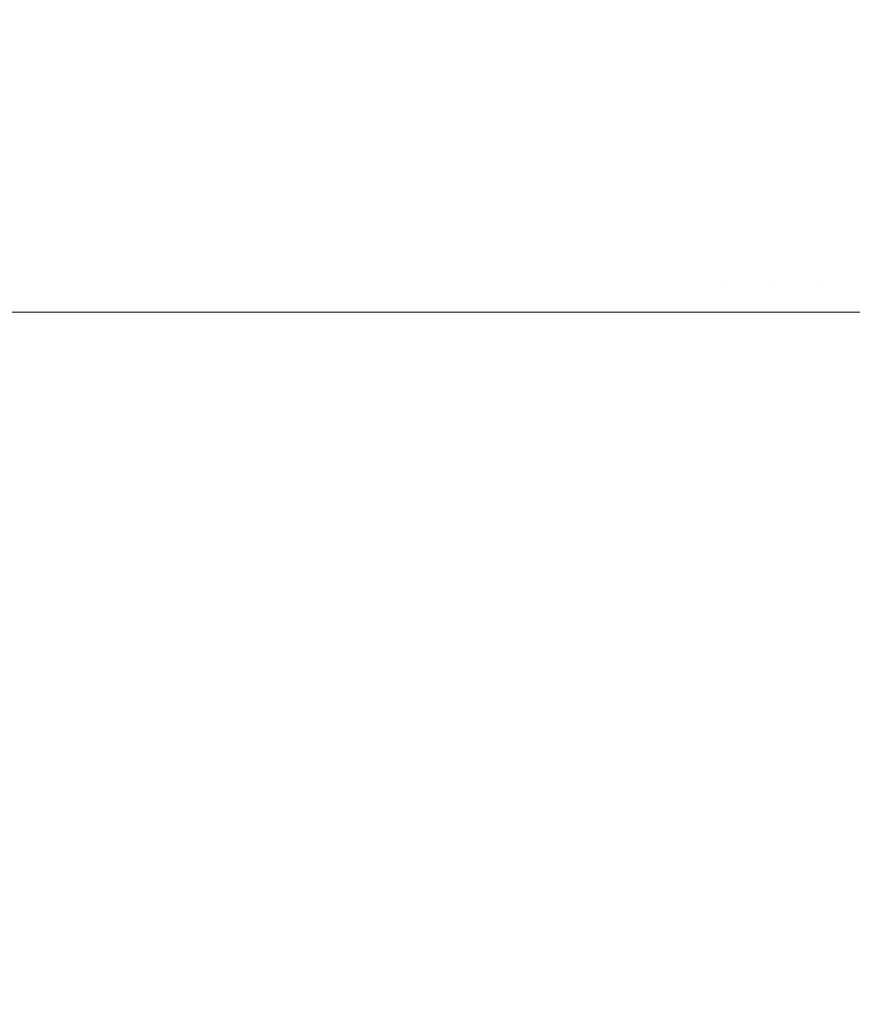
# Model space of a CAD drawing. Header units: centimetres. Extents: x -26 to 27.3, y -25.3 to -23.5.
# Tile 139 of 200: x 9.3175 to 9.3796, y -23.6115 to -23.5381. Entities that reach past the tile are written whole.
import ezdxf

# ---------------------------------------------------------------- set-up
doc = ezdxf.new("R2010")
doc.units = ezdxf.units.CM
doc.header["$LTSCALE"] = 2.54
doc.layers.add('Lucido design-1', color=7, linetype='Continuous')

# ---------------------------------------------------------------- blocks, each defined once
blk = doc.blocks.new('Gruppo-4-1')
at = {"color": 7, "linetype": 'Continuous', "lineweight": 9}
for points, invisible_edges in [([(9.313862, -23.534175, -349.679403), (9.318362, -23.534175, -349.679698), (9.318278, -23.538078, -349.680649), (9.31382, -23.538078, -349.680357)], 15), ([(9.318362, -23.534175, -349.679698), (9.322845, -23.534175, -349.680189), (9.32272, -23.538078, -349.681135), (9.318278, -23.538078, -349.680649)], 15), ([(9.322845, -23.534175, -349.680189), (9.327302, -23.534175, -349.680875), (9.327136, -23.538078, -349.681815), (9.32272, -23.538078, -349.681135)], 15), ([(9.327302, -23.534175, -349.680875), (9.331725, -23.534175, -349.681754), (9.331518, -23.538078, -349.682687), (9.327136, -23.538078, -349.681815)], 15), ([(9.331725, -23.534175, -349.681754), (9.336105, -23.534175, -349.682826), (9.335858, -23.538078, -349.683749), (9.331518, -23.538078, -349.682687)], 15), ([(9.336105, -23.534175, -349.682826), (9.340435, -23.534175, -349.684088), (9.340147, -23.538078, -349.684999), (9.335858, -23.538078, -349.683749)], 15), ([(9.340435, -23.534175, -349.684088), (9.344705, -23.534175, -349.685538), (9.344378, -23.538078, -349.686435), (9.340147, -23.538078, -349.684999)], 15), ([(9.344705, -23.534175, -349.685538), (9.348908, -23.534175, -349.687172), (9.348543, -23.538078, -349.688055), (9.344378, -23.538078, -349.686435)], 15), ([(9.348908, -23.534175, -349.687172), (9.353036, -23.534175, -349.688988), (9.352632, -23.538078, -349.689854), (9.348543, -23.538078, -349.688055)], 15), ([(9.353036, -23.534175, -349.688988), (9.35708, -23.534175, -349.690983), (9.356639, -23.538078, -349.69183), (9.352632, -23.538078, -349.689854)], 15), ([(9.35708, -23.534175, -349.690983), (9.361034, -23.534175, -349.693152), (9.360557, -23.538078, -349.693979), (9.356639, -23.538078, -349.69183)], 15), ([(9.361034, -23.534175, -349.693152), (9.36489, -23.534175, -349.695492), (9.364376, -23.538078, -349.696297), (9.360557, -23.538078, -349.693979)], 15), ([(9.36489, -23.534175, -349.695492), (9.368639, -23.534175, -349.697997), (9.368091, -23.538078, -349.698779), (9.364376, -23.538078, -349.696297)], 15), ([(9.368639, -23.534175, -349.697997), (9.372276, -23.534175, -349.700664), (9.371695, -23.538078, -349.701421), (9.368091, -23.538078, -349.698779)], 15), ([(9.372276, -23.534175, -349.700664), (9.375793, -23.534175, -349.703486), (9.375179, -23.538078, -349.704218), (9.371695, -23.538078, -349.701421)], 15), ([(9.375793, -23.534175, -349.703486), (9.379184, -23.534175, -349.70646), (9.378538, -23.538078, -349.707164), (9.375179, -23.538078, -349.704218)], 15), ([(9.379184, -23.534175, -349.70646), (9.382441, -23.534175, -349.709578), (9.381766, -23.538078, -349.710254), (9.378538, -23.538078, -349.707164)], 15), ([(-25.890647, -23.534724, -349.285885), (-25.890647, -23.538247, -349.285049), (27.209353, -23.538247, -349.285049), (27.209353, -23.534724, -349.285885)], 10), ([(27.209353, -23.538899, -349.284894), (27.209353, -23.538247, -349.285049), (-25.890647, -23.538247, -349.285049), (-25.890647, -23.538899, -349.284894)], 10), ([(9.31382, -23.538078, -349.680357), (9.318278, -23.538078, -349.680649), (9.318209, -23.542011, -349.681443), (9.313785, -23.542011, -349.681153)], 15), ([(9.318278, -23.538078, -349.680649), (9.32272, -23.538078, -349.681135), (9.322616, -23.542011, -349.681925), (9.318209, -23.542011, -349.681443)], 15), ([(9.32272, -23.538078, -349.681135), (9.327136, -23.538078, -349.681815), (9.326998, -23.542011, -349.6826), (9.322616, -23.542011, -349.681925)], 15), ([(9.327136, -23.538078, -349.681815), (9.331518, -23.538078, -349.682687), (9.331346, -23.542011, -349.683464), (9.326998, -23.542011, -349.6826)], 15), ([(9.331518, -23.538078, -349.682687), (9.335858, -23.538078, -349.683749), (9.335652, -23.542011, -349.684518), (9.331346, -23.542011, -349.683464)], 15), ([(9.335858, -23.538078, -349.683749), (9.340147, -23.538078, -349.684999), (9.339908, -23.542011, -349.685759), (9.335652, -23.542011, -349.684518)], 15), ([(9.340147, -23.538078, -349.684999), (9.344378, -23.538078, -349.686435), (9.344106, -23.542011, -349.687184), (9.339908, -23.542011, -349.685759)], 15), ([(9.344378, -23.538078, -349.686435), (9.348543, -23.538078, -349.688055), (9.348238, -23.542011, -349.688791), (9.344106, -23.542011, -349.687184)], 15), ([(9.348543, -23.538078, -349.688055), (9.352632, -23.538078, -349.689854), (9.352296, -23.542011, -349.690576), (9.348238, -23.542011, -349.688791)], 15), ([(9.352632, -23.538078, -349.689854), (9.356639, -23.538078, -349.69183), (9.356272, -23.542011, -349.692537), (9.352296, -23.542011, -349.690576)], 15), ([(9.356639, -23.538078, -349.69183), (9.360557, -23.538078, -349.693979), (9.360158, -23.542011, -349.694669), (9.356272, -23.542011, -349.692537)], 15), ([(9.360557, -23.538078, -349.693979), (9.364376, -23.538078, -349.696297), (9.363948, -23.542011, -349.696969), (9.360158, -23.542011, -349.694669)], 15), ([(9.364376, -23.538078, -349.696297), (9.368091, -23.538078, -349.698779), (9.367635, -23.542011, -349.699432), (9.363948, -23.542011, -349.696969)], 15), ([(9.368091, -23.538078, -349.698779), (9.371695, -23.538078, -349.701421), (9.37121, -23.542011, -349.702053), (9.367635, -23.542011, -349.699432)], 15), ([(9.371695, -23.538078, -349.701421), (9.375179, -23.538078, -349.704218), (9.374667, -23.542011, -349.704828), (9.37121, -23.542011, -349.702053)], 15), ([(9.375179, -23.538078, -349.704218), (9.378538, -23.538078, -349.707164), (9.378, -23.542011, -349.707751), (9.374667, -23.542011, -349.704828)], 15), ([(9.378538, -23.538078, -349.707164), (9.381766, -23.538078, -349.710254), (9.381203, -23.542011, -349.710817), (9.378, -23.542011, -349.707751)], 15), ([(-25.890647, -23.538899, -349.284894), (-25.890647, -23.542525, -349.284197), (27.209353, -23.542525, -349.284197), (27.209353, -23.538899, -349.284894)], 10), ([(9.313785, -23.542011, -349.681153), (9.318209, -23.542011, -349.681443), (9.318153, -23.545969, -349.682077), (9.313757, -23.545969, -349.681789)], 15), ([(9.318209, -23.542011, -349.681443), (9.322616, -23.542011, -349.681925), (9.322533, -23.545969, -349.682557), (9.318153, -23.545969, -349.682077)], 15), ([(9.322616, -23.542011, -349.681925), (9.326998, -23.542011, -349.6826), (9.326887, -23.545969, -349.683227), (9.322533, -23.545969, -349.682557)], 15), ([(9.326998, -23.542011, -349.6826), (9.331346, -23.542011, -349.683464), (9.331208, -23.545969, -349.684087), (9.326887, -23.545969, -349.683227)], 15), ([(9.331346, -23.542011, -349.683464), (9.335652, -23.542011, -349.684518), (9.335487, -23.545969, -349.685134), (9.331208, -23.545969, -349.684087)], 15), ([(9.335652, -23.542011, -349.684518), (9.339908, -23.542011, -349.685759), (9.339716, -23.545969, -349.686367), (9.335487, -23.545969, -349.685134)], 15), ([(9.339908, -23.542011, -349.685759), (9.344106, -23.542011, -349.687184), (9.343888, -23.545969, -349.687783), (9.339716, -23.545969, -349.686367)], 15), ([(9.344106, -23.542011, -349.687184), (9.348238, -23.542011, -349.688791), (9.347994, -23.545969, -349.689379), (9.343888, -23.545969, -349.687783)], 15), ([(9.348238, -23.542011, -349.688791), (9.352296, -23.542011, -349.690576), (9.352026, -23.545969, -349.691154), (9.347994, -23.545969, -349.689379)], 15), ([(9.352296, -23.542011, -349.690576), (9.356272, -23.542011, -349.692537), (9.355977, -23.545969, -349.693102), (9.352026, -23.545969, -349.691154)], 15), ([(9.356272, -23.542011, -349.692537), (9.360158, -23.542011, -349.694669), (9.35984, -23.545969, -349.695221), (9.355977, -23.545969, -349.693102)], 15), ([(9.360158, -23.542011, -349.694669), (9.363948, -23.542011, -349.696969), (9.363606, -23.545969, -349.697507), (9.35984, -23.545969, -349.695221)], 15), ([(9.363948, -23.542011, -349.696969), (9.367635, -23.542011, -349.699432), (9.367269, -23.545969, -349.699954), (9.363606, -23.545969, -349.697507)], 15), ([(9.367635, -23.542011, -349.699432), (9.37121, -23.542011, -349.702053), (9.370822, -23.545969, -349.702559), (9.367269, -23.545969, -349.699954)], 15), ([(9.37121, -23.542011, -349.702053), (9.374667, -23.542011, -349.704828), (9.374258, -23.545969, -349.705316), (9.370822, -23.545969, -349.702559)], 15), ([(9.374667, -23.542011, -349.704828), (9.378, -23.542011, -349.707751), (9.37757, -23.545969, -349.708221), (9.374258, -23.545969, -349.705316)], 15), ([(9.378, -23.542011, -349.707751), (9.381203, -23.542011, -349.710817), (9.380752, -23.545969, -349.711268), (9.37757, -23.545969, -349.708221)], 15), ([(27.209353, -23.54312, -349.284083), (27.209353, -23.542525, -349.284197), (-25.890647, -23.542525, -349.284197), (-25.890647, -23.54312, -349.284083)], 10), ([(-25.890647, -23.54312, -349.284083), (-25.890647, -23.546837, -349.283532), (27.209353, -23.546837, -349.283532), (27.209353, -23.54312, -349.284083)], 10), ([(9.313757, -23.545969, -349.681789), (9.318153, -23.545969, -349.682077), (9.318112, -23.549943, -349.682553), (9.313737, -23.549943, -349.682267)], 15), ([(9.318153, -23.545969, -349.682077), (9.322533, -23.545969, -349.682557), (9.32247, -23.549943, -349.683031), (9.318112, -23.549943, -349.682553)], 15), ([(9.322533, -23.545969, -349.682557), (9.326887, -23.545969, -349.683227), (9.326804, -23.549943, -349.683698), (9.32247, -23.549943, -349.683031)], 15), ([(9.326887, -23.545969, -349.683227), (9.331208, -23.545969, -349.684087), (9.331104, -23.549943, -349.684553), (9.326804, -23.549943, -349.683698)], 15), ([(9.331208, -23.545969, -349.684087), (9.335487, -23.545969, -349.685134), (9.335363, -23.549943, -349.685595), (9.331104, -23.549943, -349.684553)], 15), ([(9.335487, -23.545969, -349.685134), (9.339716, -23.545969, -349.686367), (9.339573, -23.549943, -349.686822), (9.335363, -23.549943, -349.685595)], 15), ([(9.339716, -23.545969, -349.686367), (9.343888, -23.545969, -349.687783), (9.343725, -23.549943, -349.688232), (9.339573, -23.549943, -349.686822)], 15), ([(9.343888, -23.545969, -349.687783), (9.347994, -23.545969, -349.689379), (9.347811, -23.549943, -349.689821), (9.343725, -23.549943, -349.688232)], 15), ([(9.347994, -23.545969, -349.689379), (9.352026, -23.545969, -349.691154), (9.351824, -23.549943, -349.691587), (9.347811, -23.549943, -349.689821)], 15), ([(9.352026, -23.545969, -349.691154), (9.355977, -23.545969, -349.693102), (9.355757, -23.549943, -349.693526), (9.351824, -23.549943, -349.691587)], 15), ([(9.355977, -23.545969, -349.693102), (9.35984, -23.545969, -349.695221), (9.359601, -23.549943, -349.695635), (9.355757, -23.549943, -349.693526)], 15), ([(9.35984, -23.545969, -349.695221), (9.363606, -23.545969, -349.697507), (9.363349, -23.549943, -349.697909), (9.359601, -23.549943, -349.695635)], 15), ([(9.363606, -23.545969, -349.697507), (9.367269, -23.545969, -349.699954), (9.366995, -23.549943, -349.700345), (9.363349, -23.549943, -349.697909)], 15), ([(9.367269, -23.545969, -349.699954), (9.370822, -23.545969, -349.702559), (9.370531, -23.549943, -349.702938), (9.366995, -23.549943, -349.700345)], 15), ([(9.370822, -23.545969, -349.702559), (9.374258, -23.545969, -349.705316), (9.37395, -23.549943, -349.705682), (9.370531, -23.549943, -349.702938)], 15), ([(9.374258, -23.545969, -349.705316), (9.37757, -23.545969, -349.708221), (9.377247, -23.549943, -349.708573), (9.37395, -23.549943, -349.705682)], 15), ([(9.37757, -23.545969, -349.708221), (9.380752, -23.545969, -349.711268), (9.380414, -23.549943, -349.711605), (9.377247, -23.549943, -349.708573)], 15), ([(27.209353, -23.547379, -349.283452), (27.209353, -23.546837, -349.283532), (-25.890647, -23.546837, -349.283532), (-25.890647, -23.547379, -349.283452)], 10), ([(-25.890647, -23.547379, -349.283452), (-25.890647, -23.551173, -349.283057), (27.209353, -23.551173, -349.283057), (27.209353, -23.547379, -349.283452)], 10), ([(9.313737, -23.549943, -349.682267), (9.318112, -23.549943, -349.682553), (9.318084, -23.553927, -349.68287), (9.313723, -23.553927, -349.682584)], 15), ([(9.318112, -23.549943, -349.682553), (9.32247, -23.549943, -349.683031), (9.322429, -23.553927, -349.683346), (9.318084, -23.553927, -349.68287)], 15), ([(9.32247, -23.549943, -349.683031), (9.326804, -23.549943, -349.683698), (9.326749, -23.553927, -349.684011), (9.322429, -23.553927, -349.683346)], 15), ([(9.326804, -23.549943, -349.683698), (9.331104, -23.549943, -349.684553), (9.331035, -23.553927, -349.684863), (9.326749, -23.553927, -349.684011)], 15), ([(9.331104, -23.549943, -349.684553), (9.335363, -23.549943, -349.685595), (9.335281, -23.553927, -349.685902), (9.331035, -23.553927, -349.684863)], 15), ([(9.335363, -23.549943, -349.685595), (9.339573, -23.549943, -349.686822), (9.339477, -23.553927, -349.687125), (9.335281, -23.553927, -349.685902)], 15), ([(9.339573, -23.549943, -349.686822), (9.343725, -23.549943, -349.688232), (9.343616, -23.553927, -349.68853), (9.339477, -23.553927, -349.687125)], 15), ([(9.343725, -23.549943, -349.688232), (9.347811, -23.549943, -349.689821), (9.347689, -23.553927, -349.690114), (9.343616, -23.553927, -349.68853)], 15), ([(9.347811, -23.549943, -349.689821), (9.351824, -23.549943, -349.691587), (9.35169, -23.553927, -349.691875), (9.347689, -23.553927, -349.690114)], 15), ([(9.351824, -23.549943, -349.691587), (9.355757, -23.549943, -349.693526), (9.35561, -23.553927, -349.693808), (9.35169, -23.553927, -349.691875)], 15), ([(9.355757, -23.549943, -349.693526), (9.359601, -23.549943, -349.695635), (9.359442, -23.553927, -349.69591), (9.35561, -23.553927, -349.693808)], 15), ([(9.359601, -23.549943, -349.695635), (9.363349, -23.549943, -349.697909), (9.363178, -23.553927, -349.698178), (9.359442, -23.553927, -349.69591)], 15), ([(9.363349, -23.549943, -349.697909), (9.366995, -23.549943, -349.700345), (9.366813, -23.553927, -349.700606), (9.363178, -23.553927, -349.698178)], 15), ([(9.366995, -23.549943, -349.700345), (9.370531, -23.549943, -349.702938), (9.370337, -23.553927, -349.70319), (9.366813, -23.553927, -349.700606)], 15), ([(9.370531, -23.549943, -349.702938), (9.37395, -23.549943, -349.705682), (9.373746, -23.553927, -349.705926), (9.370337, -23.553927, -349.70319)], 15), ([(9.37395, -23.549943, -349.705682), (9.377247, -23.549943, -349.708573), (9.377032, -23.553927, -349.708808), (9.373746, -23.553927, -349.705926)], 15), ([(9.377247, -23.549943, -349.708573), (9.380414, -23.549943, -349.711605), (9.380189, -23.553927, -349.71183), (9.377032, -23.553927, -349.708808)], 15), ([(27.209353, -23.551669, -349.283005), (27.209353, -23.551173, -349.283057), (-25.890647, -23.551173, -349.283057), (-25.890647, -23.551669, -349.283005)], 10), ([(-25.890647, -23.551669, -349.283005), (-25.890647, -23.555527, -349.28277), (27.209353, -23.555527, -349.28277), (27.209353, -23.551669, -349.283005)], 10), ([(9.313723, -23.553927, -349.682584), (9.318084, -23.553927, -349.68287), (9.31807, -23.557916, -349.683028), (9.313716, -23.557916, -349.682742)], 15), ([(9.318084, -23.553927, -349.68287), (9.322429, -23.553927, -349.683346), (9.322408, -23.557916, -349.683503), (9.31807, -23.557916, -349.683028)], 15), ([(9.322429, -23.553927, -349.683346), (9.326749, -23.553927, -349.684011), (9.326721, -23.557916, -349.684167), (9.322408, -23.557916, -349.683503)], 15), ([(9.326749, -23.553927, -349.684011), (9.331035, -23.553927, -349.684863), (9.331001, -23.557916, -349.685018), (9.326721, -23.557916, -349.684167)], 15), ([(9.331035, -23.553927, -349.684863), (9.335281, -23.553927, -349.685902), (9.33524, -23.557916, -349.686055), (9.331001, -23.557916, -349.685018)], 15), ([(9.335281, -23.553927, -349.685902), (9.339477, -23.553927, -349.687125), (9.339429, -23.557916, -349.687276), (9.33524, -23.557916, -349.686055)], 15), ([(9.339477, -23.553927, -349.687125), (9.343616, -23.553927, -349.68853), (9.343562, -23.557916, -349.688679), (9.339429, -23.557916, -349.687276)], 15), ([(9.343616, -23.553927, -349.68853), (9.347689, -23.553927, -349.690114), (9.347629, -23.557916, -349.690261), (9.343562, -23.557916, -349.688679)], 15), ([(9.347689, -23.553927, -349.690114), (9.35169, -23.553927, -349.691875), (9.351623, -23.557916, -349.692018), (9.347629, -23.557916, -349.690261)], 15), ([(9.35169, -23.553927, -349.691875), (9.35561, -23.553927, -349.693808), (9.355537, -23.557916, -349.693948), (9.351623, -23.557916, -349.692018)], 15), ([(9.35561, -23.553927, -349.693808), (9.359442, -23.553927, -349.69591), (9.359363, -23.557916, -349.696047), (9.355537, -23.557916, -349.693948)], 15), ([(9.359442, -23.553927, -349.69591), (9.363178, -23.553927, -349.698178), (9.363093, -23.557916, -349.698311), (9.359363, -23.557916, -349.696047)], 15), ([(9.363178, -23.553927, -349.698178), (9.366813, -23.553927, -349.700606), (9.366722, -23.557916, -349.700736), (9.363093, -23.557916, -349.698311)], 15), ([(9.366813, -23.553927, -349.700606), (9.370337, -23.553927, -349.70319), (9.370241, -23.557916, -349.703316), (9.366722, -23.557916, -349.700736)], 15), ([(9.370337, -23.553927, -349.70319), (9.373746, -23.553927, -349.705926), (9.373644, -23.557916, -349.706047), (9.370241, -23.557916, -349.703316)], 15), ([(9.373746, -23.553927, -349.705926), (9.377032, -23.553927, -349.708808), (9.376925, -23.557916, -349.708925), (9.373644, -23.557916, -349.706047)], 15), ([(9.377032, -23.553927, -349.708808), (9.380189, -23.553927, -349.71183), (9.380077, -23.557916, -349.711942), (9.376925, -23.557916, -349.708925)], 15), ([(27.209353, -23.555972, -349.282743), (27.209353, -23.555527, -349.28277), (-25.890647, -23.555527, -349.28277), (-25.890647, -23.555972, -349.282743)], 10), ([(-25.890647, -23.555972, -349.282743), (-25.890647, -23.559888, -349.282667), (27.209353, -23.559888, -349.282667), (27.209353, -23.555972, -349.282743)], 8), ([(9.317572, -23.559888, -349.683015), (9.313715, -23.559888, -349.682762), (9.313716, -23.557916, -349.682742), (9.31807, -23.557916, -349.683028)], 14), ([(9.31807, -23.557916, -349.683028), (9.318069, -23.559888, -349.683047), (9.317572, -23.559888, -349.683015)], 9), ([(9.321861, -23.559888, -349.683463), (9.318069, -23.559888, -349.683047), (9.31807, -23.557916, -349.683028), (9.322408, -23.557916, -349.683503)], 14), ([(9.322408, -23.557916, -349.683503), (9.322406, -23.559888, -349.683522), (9.321861, -23.559888, -349.683463)], 9), ([(9.326119, -23.559888, -349.684094), (9.322406, -23.559888, -349.683522), (9.322408, -23.557916, -349.683503), (9.326721, -23.557916, -349.684167)], 14), ([(9.326721, -23.557916, -349.684167), (9.326718, -23.559888, -349.684186), (9.326119, -23.559888, -349.684094)], 9), ([(9.330339, -23.559888, -349.684906), (9.326718, -23.559888, -349.684186), (9.326721, -23.557916, -349.684167), (9.331001, -23.557916, -349.685018)], 14), ([(9.331001, -23.557916, -349.685018), (9.330997, -23.559888, -349.685037), (9.330339, -23.559888, -349.684906)], 9), ([(9.334514, -23.559888, -349.685898), (9.330997, -23.559888, -349.685037), (9.331001, -23.557916, -349.685018), (9.33524, -23.557916, -349.686055)], 14), ([(9.33524, -23.557916, -349.686055), (9.335235, -23.559888, -349.686074), (9.334514, -23.559888, -349.685898)], 9), ([(9.338636, -23.559888, -349.687065), (9.335235, -23.559888, -349.686074), (9.33524, -23.557916, -349.686055), (9.339429, -23.557916, -349.687276)], 14), ([(9.339429, -23.557916, -349.687276), (9.339424, -23.559888, -349.687295), (9.338636, -23.559888, -349.687065)], 9), ([(9.342698, -23.559888, -349.688406), (9.339424, -23.559888, -349.687295), (9.339429, -23.557916, -349.687276), (9.343562, -23.557916, -349.688679)], 14), ([(9.343562, -23.557916, -349.688679), (9.343555, -23.559888, -349.688697), (9.342698, -23.559888, -349.688406)], 9), ([(9.346693, -23.559888, -349.689918), (9.343555, -23.559888, -349.688697), (9.343562, -23.557916, -349.688679), (9.347629, -23.557916, -349.690261)], 14), ([(9.347629, -23.557916, -349.690261), (9.347621, -23.559888, -349.690279), (9.346693, -23.559888, -349.689918)], 9), ([(9.350614, -23.559888, -349.691596), (9.347621, -23.559888, -349.690279), (9.347629, -23.557916, -349.690261), (9.351623, -23.557916, -349.692018)], 14), ([(9.351623, -23.557916, -349.692018), (9.351615, -23.559888, -349.692036), (9.350614, -23.559888, -349.691596)], 9), ([(9.354455, -23.559888, -349.693437), (9.351615, -23.559888, -349.692036), (9.351623, -23.557916, -349.692018), (9.355537, -23.557916, -349.693948)], 14), ([(9.355537, -23.557916, -349.693948), (9.355528, -23.559888, -349.693966), (9.354455, -23.559888, -349.693437)], 9), ([(9.35821, -23.559888, -349.695437), (9.355528, -23.559888, -349.693966), (9.355537, -23.557916, -349.693948), (9.359363, -23.557916, -349.696047)], 14), ([(9.359363, -23.557916, -349.696047), (9.359353, -23.559888, -349.696064), (9.35821, -23.559888, -349.695437)], 9), ([(9.361871, -23.559888, -349.697592), (9.359353, -23.559888, -349.696064), (9.359363, -23.557916, -349.696047), (9.363093, -23.557916, -349.698311)], 14), ([(9.363093, -23.557916, -349.698311), (9.363083, -23.559888, -349.698328), (9.361871, -23.559888, -349.697592)], 9), ([(9.365433, -23.559888, -349.699898), (9.363083, -23.559888, -349.698328), (9.363093, -23.557916, -349.698311), (9.366722, -23.557916, -349.700736)], 14), ([(9.366722, -23.557916, -349.700736), (9.366711, -23.559888, -349.700751), (9.365433, -23.559888, -349.699898)], 9), ([(9.36889, -23.559888, -349.702349), (9.366711, -23.559888, -349.700751), (9.366722, -23.557916, -349.700736), (9.370241, -23.557916, -349.703316)], 14), ([(9.370241, -23.557916, -349.703316), (9.370229, -23.559888, -349.703331), (9.36889, -23.559888, -349.702349)], 9), ([(9.370691, -23.559888, -349.703702), (9.370229, -23.559888, -349.703331), (9.370241, -23.557916, -349.703316)], 10), ([(9.370241, -23.557916, -349.703316), (9.373644, -23.557916, -349.706047), (9.373632, -23.559888, -349.706062), (9.370691, -23.559888, -349.703702)], 11), ([(9.373962, -23.559888, -349.706352), (9.373632, -23.559888, -349.706062), (9.373644, -23.557916, -349.706047)], 10), ([(9.373644, -23.557916, -349.706047), (9.376925, -23.557916, -349.708925), (9.376912, -23.559888, -349.708939), (9.373962, -23.559888, -349.706352)], 11), ([(9.377131, -23.559888, -349.709148), (9.376912, -23.559888, -349.708939), (9.376925, -23.557916, -349.708925)], 10), ([(9.376925, -23.557916, -349.708925), (9.380077, -23.557916, -349.711942), (9.380064, -23.559888, -349.711956), (9.377131, -23.559888, -349.709148)], 11), ([(9.313269, -23.559888, -349.682752), (9.313715, -23.559888, -349.682762), (9.317572, -24.759888, -349.683007), (9.317479, -24.759888, -349.682997)], 10), ([(9.313715, -23.559888, -349.682762), (9.317572, -23.559888, -349.683015), (9.317572, -24.759888, -349.683007)], 10), ([(9.321666, -24.759888, -349.683428), (9.317572, -23.559888, -349.683015), (9.318069, -23.559888, -349.683047)], 9), ([(9.321666, -24.759888, -349.683428), (9.317572, -24.759888, -349.683007), (9.317572, -23.559888, -349.683015)], 10), ([(9.318069, -23.559888, -349.683047), (9.321861, -24.759888, -349.683456), (9.321666, -24.759888, -349.683428)], 9), ([(9.318069, -23.559888, -349.683047), (9.321861, -23.559888, -349.683463), (9.321861, -24.759888, -349.683456)], 10), ([(9.325827, -24.759888, -349.684033), (9.321861, -23.559888, -349.683463), (9.322406, -23.559888, -349.683522)], 9), ([(9.325827, -24.759888, -349.684033), (9.321861, -24.759888, -349.683456), (9.321861, -23.559888, -349.683463)], 10), ([(9.322406, -23.559888, -349.683522), (9.32612, -24.759888, -349.684088), (9.325827, -24.759888, -349.684033)], 9), ([(9.322406, -23.559888, -349.683522), (9.326119, -23.559888, -349.684094), (9.32612, -24.759888, -349.684088)], 10), ([(9.329955, -24.759888, -349.684812), (9.326119, -23.559888, -349.684094), (9.326718, -23.559888, -349.684186)], 9), ([(9.329955, -24.759888, -349.684812), (9.32612, -24.759888, -349.684088), (9.326119, -23.559888, -349.684094)], 10), ([(9.326718, -23.559888, -349.684186), (9.33034, -24.759888, -349.684901), (9.329955, -24.759888, -349.684812)], 9), ([(9.326718, -23.559888, -349.684186), (9.330339, -23.559888, -349.684906), (9.33034, -24.759888, -349.684901)], 10), ([(9.334043, -24.759888, -349.685763), (9.330339, -23.559888, -349.684906), (9.330997, -23.559888, -349.685037)], 9), ([(9.334043, -24.759888, -349.685763), (9.33034, -24.759888, -349.684901), (9.330339, -23.559888, -349.684906)], 10), ([(9.330997, -23.559888, -349.685037), (9.334515, -24.759888, -349.685893), (9.334043, -24.759888, -349.685763)], 9), ([(9.330997, -23.559888, -349.685037), (9.334514, -23.559888, -349.685898), (9.334515, -24.759888, -349.685893)], 10), ([(9.338083, -24.759888, -349.686883), (9.334514, -23.559888, -349.685898), (9.335235, -23.559888, -349.686074)], 9), ([(9.338083, -24.759888, -349.686883), (9.334515, -24.759888, -349.685893), (9.334514, -23.559888, -349.685898)], 10), ([(9.335235, -23.559888, -349.686074), (9.338637, -24.759888, -349.687061), (9.338083, -24.759888, -349.686883)], 9), ([(9.335235, -23.559888, -349.686074), (9.338636, -23.559888, -349.687065), (9.338637, -24.759888, -349.687061)], 10), ([(9.34207, -24.759888, -349.68817), (9.338636, -23.559888, -349.687065), (9.339424, -23.559888, -349.687295)], 9), ([(9.34207, -24.759888, -349.68817), (9.338637, -24.759888, -349.687061), (9.338636, -23.559888, -349.687065)], 10), ([(9.339424, -23.559888, -349.687295), (9.342699, -24.759888, -349.688403), (9.34207, -24.759888, -349.68817)], 9), ([(9.339424, -23.559888, -349.687295), (9.342698, -23.559888, -349.688406), (9.342699, -24.759888, -349.688403)], 10), ([(9.345995, -24.759888, -349.689622), (9.342698, -23.559888, -349.688406), (9.343555, -23.559888, -349.688697)], 9), ([(9.345995, -24.759888, -349.689622), (9.342699, -24.759888, -349.688403), (9.342698, -23.559888, -349.688406)], 10), ([(9.343555, -23.559888, -349.688697), (9.346694, -24.759888, -349.689914), (9.345995, -24.759888, -349.689622)], 9), ([(9.343555, -23.559888, -349.688697), (9.346693, -23.559888, -349.689918), (9.346694, -24.759888, -349.689914)], 10), ([(9.349852, -24.759888, -349.691235), (9.346693, -23.559888, -349.689918), (9.347621, -23.559888, -349.690279)], 9), ([(9.349852, -24.759888, -349.691235), (9.346694, -24.759888, -349.689914), (9.346693, -23.559888, -349.689918)], 10), ([(9.347621, -23.559888, -349.690279), (9.350615, -24.759888, -349.691592), (9.349852, -24.759888, -349.691235)], 9), ([(9.347621, -23.559888, -349.690279), (9.350614, -23.559888, -349.691596), (9.350615, -24.759888, -349.691592)], 10), ([(9.353635, -24.759888, -349.693006), (9.350614, -23.559888, -349.691596), (9.351615, -23.559888, -349.692036)], 9), ([(9.353635, -24.759888, -349.693006), (9.350615, -24.759888, -349.691592), (9.350614, -23.559888, -349.691596)], 10), ([(9.351615, -23.559888, -349.692036), (9.354457, -24.759888, -349.693433), (9.353635, -24.759888, -349.693006)], 9), ([(9.351615, -23.559888, -349.692036), (9.354455, -23.559888, -349.693437), (9.354457, -24.759888, -349.693433)], 10), ([(9.357338, -24.759888, -349.694931), (9.354455, -23.559888, -349.693437), (9.355528, -23.559888, -349.693966)], 9), ([(9.357338, -24.759888, -349.694931), (9.354457, -24.759888, -349.693433), (9.354455, -23.559888, -349.693437)], 10), ([(9.355528, -23.559888, -349.693966), (9.358211, -24.759888, -349.695433), (9.357338, -24.759888, -349.694931)], 9), ([(9.355528, -23.559888, -349.693966), (9.35821, -23.559888, -349.695437), (9.358211, -24.759888, -349.695433)], 10), ([(9.360953, -24.759888, -349.697008), (9.35821, -23.559888, -349.695437), (9.359353, -23.559888, -349.696064)], 9), ([(9.360953, -24.759888, -349.697008), (9.358211, -24.759888, -349.695433), (9.35821, -23.559888, -349.695437)], 10), ([(9.359353, -23.559888, -349.696064), (9.361873, -24.759888, -349.697588), (9.360953, -24.759888, -349.697008)], 9), ([(9.359353, -23.559888, -349.696064), (9.361871, -23.559888, -349.697592), (9.361873, -24.759888, -349.697588)], 10), ([(9.364476, -24.759888, -349.699231), (9.361871, -23.559888, -349.697592), (9.363083, -23.559888, -349.698328)], 9), ([(9.364476, -24.759888, -349.699231), (9.361873, -24.759888, -349.697588), (9.361871, -23.559888, -349.697592)], 10), ([(9.363083, -23.559888, -349.698328), (9.365435, -24.759888, -349.699894), (9.364476, -24.759888, -349.699231)], 9), ([(9.363083, -23.559888, -349.698328), (9.365433, -23.559888, -349.699898), (9.365435, -24.759888, -349.699894)], 10), ([(9.365435, -24.759888, -349.699894), (9.365433, -23.559888, -349.699898), (9.366711, -23.559888, -349.700751)], 9), ([(9.366711, -23.559888, -349.700751), (9.367901, -24.759888, -349.701598), (9.365435, -24.759888, -349.699894)], 9), ([(9.367901, -24.759888, -349.701598), (9.366711, -23.559888, -349.700751), (9.36889, -23.559888, -349.702349)], 9), ([(9.36889, -23.559888, -349.702349), (9.368892, -24.759888, -349.702346), (9.367901, -24.759888, -349.701598)], 9), ([(9.368892, -24.759888, -349.702346), (9.36889, -23.559888, -349.702349), (9.370229, -23.559888, -349.703331)], 9), ([(9.370229, -23.559888, -349.703331), (9.370691, -24.759888, -349.703703), (9.368892, -24.759888, -349.702346)], 9), ([(9.370229, -23.559888, -349.703331), (9.370691, -23.559888, -349.703702), (9.370691, -24.759888, -349.703703)], 10), ([(9.37122, -24.759888, -349.704102), (9.370691, -23.559888, -349.703702), (9.373632, -23.559888, -349.706062)], 9), ([(9.37122, -24.759888, -349.704102), (9.370691, -24.759888, -349.703703), (9.370691, -23.559888, -349.703702)], 10), ([(9.373632, -23.559888, -349.706062), (9.373961, -24.759888, -349.706353), (9.37122, -24.759888, -349.704102)], 9), ([(9.373632, -23.559888, -349.706062), (9.373962, -23.559888, -349.706352), (9.373961, -24.759888, -349.706353)], 10), ([(9.374431, -24.759888, -349.70674), (9.373961, -24.759888, -349.706353), (9.373962, -23.559888, -349.706352)], 10), ([(9.374431, -24.759888, -349.70674), (9.373962, -23.559888, -349.706352), (9.376912, -23.559888, -349.708939)], 9), ([(9.376912, -23.559888, -349.708939), (9.377128, -24.759888, -349.709151), (9.374431, -24.759888, -349.70674)], 9), ([(9.376912, -23.559888, -349.708939), (9.377131, -23.559888, -349.709148), (9.377128, -24.759888, -349.709151)], 10), ([(9.377526, -24.759888, -349.709506), (9.377128, -24.759888, -349.709151), (9.377131, -23.559888, -349.709148)], 10), ([(9.377131, -23.559888, -349.709148), (9.380064, -23.559888, -349.711956), (9.380064, -24.759888, -349.711956), (9.377526, -24.759888, -349.709506)], 10)]:
    blk.add_3dface(points, dxfattribs=dict(at, invisible_edges=invisible_edges))
blk.add_3dface([(-25.890647, -23.559888, -349.282667), (-25.890647, -25.159888, -349.282667), (27.209353, -25.159888, -349.282667), (27.209353, -23.559888, -349.282667)], dxfattribs=at)

msp = doc.modelspace()

# ---------------------------------------------------------------- block references
at = {"layer": 'Lucido design-1', "color": 7}
msp.add_blockref('Gruppo-4-1', (0, 0), dxfattribs=at)

doc.saveas('drawing.dxf')
